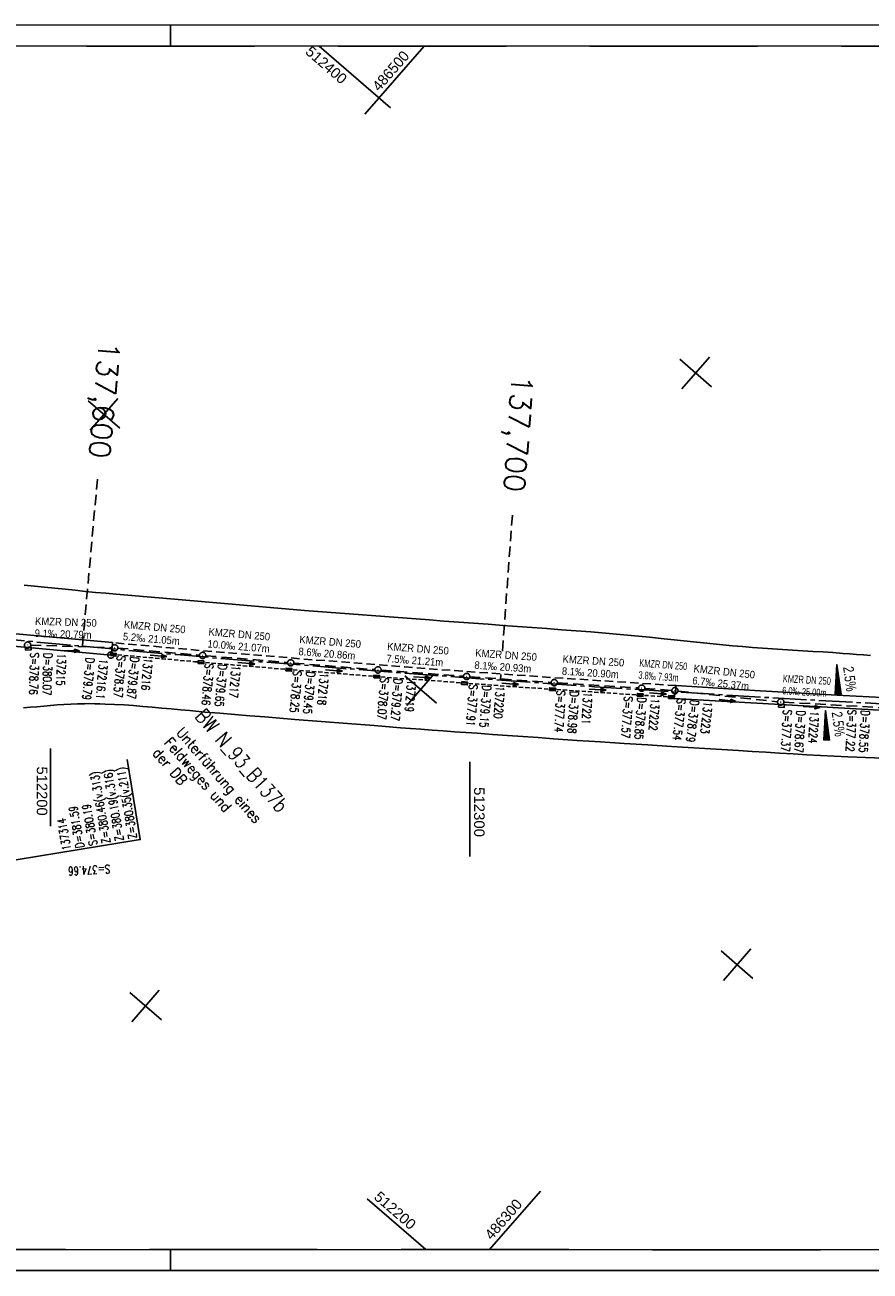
# Model space of a CAD drawing. Header units: millimetres. Extents: x 4512019 to 4513154, y 5486513 to 5486810.
# Tile 2 of 6: x 4512194 to 4512395, y 5486513 to 5486810. Entities that reach past the tile are written whole.
import ezdxf
from ezdxf.enums import TextEntityAlignment as Align

# ---------------------------------------------------------------- set-up
doc = ezdxf.new("R2010")
doc.units = ezdxf.units.MM
doc.header["$LTSCALE"] = 10
for name, pattern in [('ACHSE', [5.5, 4, -0.5, 0.5, -0.5]), ('LT00', [0]), ('LT00004', [0.6, 0.4, -0.2]), ('LT11', [0.3, 0.2, -0.1]), ('LT17', [0.15, 0.1, -0.05]), ('STRICHLINIE2', [0.375, 0.25, -0.125])]:
    doc.linetypes.add(name, pattern=pattern)
for name, color, linetype in [('--Ansichtsfenster', 6, 'Continuous'), ('--EK_03-Halt-Pfeil', 4, 'LT00'), ('--EK_03-Halt-Text', 140, 'LT00'), ('--EK_03-Haltung', 7, 'STRICHLINIE2'), ('--EK_03-Schacht-Text', 5, 'LT00'), ('--EK_10-Schacht-Text', 5, 'LT00'), ('--EK_A-TEXT-KILOMETER', 30, 'LT17'), ('--EK_BW-SCHRIFT_B', 20, 'Continuous'), ('--EK_FBR', 2, 'LT00'), ('--EK_SCHLITZRINNE-KATASTER', 182, 'LT17'), ('--Rahmen', 120, 'Continuous'), ('-AX-020', 30, 'ACHSE'), ('MITTELSTREIFEN-Ü_LINIE', 1, 'LT11'), ('QUER_OST', 11, 'LT00'), ('QUER_WEST', 11, 'LT00'), ('V_KA_PRUF', 182, 'LT00'), ('V_P_SK', 182, 'LT00'), ('V_RASTER_76', 121, 'LT00')]:
    doc.layers.add(name, color=color, linetype=linetype)
doc.layers.add('Ausschnitt', color=7, linetype='LT00004', plot=False)
doc.styles.add('Haltungsbeschriftung', font='arial.ttf', dxfattribs={"width": 0.75})
doc.styles.add('Kilometrierung', font='romans.shx')
doc.styles.add('ROMANS', font='ROMANS.shx', dxfattribs={"width": 0.8})
doc.styles.add('schachtbeschriftung', font='romans.shx', dxfattribs={"width": 0.75, "height": 0.2})
doc.styles.get("Standard").update_dxf_attribs({"font": 'arial.ttf'})

# ---------------------------------------------------------------- blocks, each defined once
blk = doc.blocks.new('SYMB0652')
at = {"color": 0, "linetype": 'ByBlock'}
blk.add_lwpolyline([(-0.15, -0.075), (0.15, -0.075), (0.15, 0.075), (-0.15, 0.075), (-0.15, -0.075)], dxfattribs=at)
blk = doc.blocks.new('SYMB0003')
at = {"color": 0, "linetype": 'ByBlock'}
for p, q in [((-0.015712, 0), (0.010166, 0.012015)), ((0, -0.021257), (-0.015712, 0)), ((0.010166, 0.012015), (0, -0.021257))]:
    blk.add_line(p, q, dxfattribs=at)
for points in [[(-0.031395, 0.499013), (-0.093691, 0.491144), (-0.154509, 0.475528), (-0.21289, 0.452414), (-0.267913, 0.422164), (-0.318712, 0.385257), (-0.364484, 0.342274), (-0.404509, 0.293893), (-0.438154, 0.240877), (-0.464888, 0.184062), (-0.484292, 0.124345), (-0.496058, 0.062667), (-0.5, 0)], [(-0.5, 0), (-0.496058, -0.062667), (-0.484292, -0.124345), (-0.464888, -0.184062), (-0.438154, -0.240877), (-0.404509, -0.293893), (-0.364485, -0.342274), (-0.318712, -0.385257), (-0.267914, -0.422164), (-0.21289, -0.452414), (-0.154509, -0.475529), (-0.093691, -0.491144), (-0.031395, -0.499014), (0.031395, -0.499014)], [(0.5, 0), (0.496057, 0.062667), (0.484292, 0.124345), (0.464888, 0.184062), (0.438153, 0.240877), (0.404509, 0.293893), (0.364484, 0.342274), (0.318712, 0.385257), (0.267913, 0.422164), (0.21289, 0.452414), (0.154509, 0.475528), (0.093691, 0.491144), (0.031395, 0.499013), (-0.031395, 0.499013)], [(0.031395, -0.499014), (0.093691, -0.491144), (0.154509, -0.475529), (0.21289, -0.452414), (0.267914, -0.422164), (0.318712, -0.385257), (0.364485, -0.342274), (0.404509, -0.293893), (0.438154, -0.240877), (0.464889, -0.184062), (0.484292, -0.124345), (0.496058, -0.062667), (0.5, 0)]]:
    blk.add_lwpolyline(points, dxfattribs=at)
blk = doc.blocks.new('SYMB0070')
at = {"color": 0, "linetype": 'ByBlock'}
for p, q in [((-0.5, 0), (0.2, 0)), ((0.5, 0), (0.2, 0.1)), ((0.2, 0.1), (0.2, 0)), ((0.468, 0), (0.21, 0.086)), ((0.21, 0.086), (0.21, -0.086)), ((0.21, -0.086), (0.468, 0)), ((0.22, -0.072), (0.437, 0)), ((0.23, -0.058), (0.405, 0)), ((0.24, -0.045), (0.374, 0)), ((0.342, 0), (0.25, 0.031)), ((0.25, 0.031), (0.25, -0.031)), ((0.25, -0.031), (0.342, 0)), ((0.26, -0.017), (0.31, 0)), ((0.27, -0.003), (0.279, 0))]:
    blk.add_line(p, q, dxfattribs=at)
for points in [[(0.2, 0), (0.2, -0.1), (0.5, 0)], [(0.437, 0), (0.22, 0.072), (0.22, -0.072)], [(0.405, 0), (0.23, 0.058), (0.23, -0.058)], [(0.374, 0), (0.24, 0.045), (0.24, -0.045)], [(0.31, 0), (0.26, 0.017), (0.26, -0.017)], [(0.279, 0), (0.27, 0.003), (0.27, -0.003)]]:
    blk.add_lwpolyline(points, dxfattribs=at)

msp = doc.modelspace()

# ---------------------------------------------------------------- linework, layer by layer
at = {"layer": '--Ansichtsfenster', "linetype": 'Continuous'}
msp.add_lwpolyline([(4512043.57, 5486517.71), (4512968.57, 5486517.59), (4512968.61, 5486804.59), (4512043.61, 5486804.71)], close=True, dxfattribs=at)
at = {"layer": '--EK_03-Haltung'}
for p, q in [((4512195.28, 5486661.82), (4512214.56, 5486661.21)), ((4512216.06, 5486661.12), (4512235.53, 5486659.44)), ((4512237.02, 5486659.31), (4512256.52, 5486657.66)), ((4512258.02, 5486657.54), (4512277.32, 5486655.98)), ((4512278.82, 5486655.87), (4512298.47, 5486654.39)), ((4512299.97, 5486654.28), (4512319.36, 5486652.93)), ((4512320.85, 5486652.83), (4512340.22, 5486651.61)), ((4512341.72, 5486651.51), (4512348.13, 5486651.02)), ((4512349.62, 5486650.88), (4512373.36, 5486648.34)), ((4512374.86, 5486648.22), (4512398.32, 5486646.9))]:
    msp.add_line(p, q, dxfattribs=at)
at = {"layer": '--EK_10-Schacht-Text', "flags": 128}
msp.add_lwpolyline([(4512218.29, 5486634.57), (4512221.4, 5486615.44), (4512187.39, 5486609.88)], dxfattribs=at)
at = {"layer": '--EK_A-TEXT-KILOMETER', "ltscale": 2.5}
for p, q in [((4512207.59, 5486661.56), (4512211.18, 5486701.4)), ((4512307.76, 5486660.42), (4512310.16, 5486693.36)), ((4512307.26, 5486653.46), (4512307.35, 5486654.82))]:
    msp.add_line(p, q, dxfattribs=at)
at = {"layer": '--EK_FBR', "color": 2}
for points in [[(4512193.71, 5486676.13), (4512196.15, 5486675.9), (4512198.59, 5486675.65), (4512201.02, 5486675.4), (4512203.46, 5486675.15), (4512205.89, 5486674.9), (4512208.33, 5486674.65), (4512210.76, 5486674.41), (4512213.2, 5486674.18), (4512215.64, 5486673.97), (4512236, 5486672.23), (4512260.56, 5486670.12), (4512290.33, 5486667.83), (4512293.82, 5486667.56), (4512297.32, 5486667.3), (4512300.82, 5486667.05), (4512304.32, 5486666.79)], [(4512214.77, 5486662.42), (4512189.86, 5486664.68), (4512169.9, 5486666.62), (4512155.1, 5486668.07)], [(4512214.45, 5486659.41), (4512189.46, 5486661.7), (4512155.58, 5486664.98), (4512155.39, 5486665)], [(4512413.79, 5486648.53), (4512388.97, 5486649.82), (4512369.25, 5486650.89), (4512349.16, 5486652.18)], [(4512409.65, 5486645.7), (4512399.05, 5486646.27), (4512374.03, 5486647.63), (4512348.62, 5486649.13)]]:
    msp.add_lwpolyline(points, dxfattribs=at)
at = {"layer": '--EK_FBR'}
for points in [[(4512304.32, 5486666.79), (4512307.82, 5486666.54), (4512311.31, 5486666.29), (4512314.81, 5486666.04), (4512318.31, 5486665.78), (4512321.82, 5486665.51), (4512325.32, 5486665.24), (4512328.83, 5486664.96), (4512332.34, 5486664.67), (4512335.84, 5486664.36), (4512339.34, 5486664.05), (4512342.85, 5486663.71), (4512346.35, 5486663.36), (4512348.68, 5486663.12), (4512351, 5486662.87), (4512353.33, 5486662.62), (4512355.66, 5486662.38), (4512357.99, 5486662.13), (4512360.32, 5486661.9), (4512362.64, 5486661.68), (4512364.98, 5486661.47), (4512367.37, 5486661.28), (4512369.76, 5486661.1), (4512372.16, 5486660.94), (4512374.55, 5486660.79), (4512376.95, 5486660.64), (4512379.35, 5486660.49), (4512381.74, 5486660.34), (4512384.14, 5486660.19), (4512386.54, 5486660.03), (4512388.93, 5486659.86), (4512390.58, 5486659.74), (4512392.22, 5486659.62), (4512393.86, 5486659.49), (4512395.51, 5486659.38)], [(4512214.51, 5486659.83), (4512214.58, 5486660.34), (4512214.65, 5486660.85), (4512214.7, 5486661.37), (4512214.74, 5486661.89), (4512214.77, 5486662.42)], [(4512348.61, 5486649.62), (4512348.76, 5486649.86), (4512348.89, 5486650.1), (4512348.99, 5486650.35), (4512349.06, 5486650.63), (4512349.09, 5486650.92), (4512349.11, 5486651.21), (4512349.11, 5486651.51), (4512349.13, 5486651.81), (4512349.14, 5486652), (4512349.16, 5486652.18)], [(4512193.52, 5486646.86), (4512195.14, 5486647), (4512196.75, 5486647.14), (4512198.37, 5486647.28), (4512199.98, 5486647.42), (4512201.6, 5486647.55), (4512203.21, 5486647.66), (4512204.83, 5486647.76), (4512206.44, 5486647.83), (4512208.06, 5486647.86), (4512209.3, 5486647.87), (4512210.54, 5486647.85), (4512211.78, 5486647.82), (4512213.01, 5486647.78), (4512215.27, 5486647.68), (4512217.52, 5486647.55), (4512219.77, 5486647.4), (4512222.02, 5486647.22), (4512224.26, 5486647.03), (4512226.51, 5486646.83), (4512228.76, 5486646.62), (4512231, 5486646.41), (4512233.25, 5486646.2), (4512236.82, 5486645.88), (4512240.39, 5486645.57), (4512243.96, 5486645.27), (4512247.54, 5486644.97), (4512251.11, 5486644.69), (4512254.69, 5486644.4), (4512258.26, 5486644.12), (4512264.55, 5486643.63), (4512270.84, 5486643.13), (4512277.14, 5486642.64), (4512283.43, 5486642.14), (4512285.86, 5486641.95), (4512288.29, 5486641.76), (4512290.97, 5486641.56), (4512293.66, 5486641.36), (4512296.34, 5486641.17), (4512299.02, 5486640.98), (4512301.71, 5486640.8), (4512305.35, 5486640.54), (4512309, 5486640.28), (4512312.64, 5486640.02), (4512316.28, 5486639.76), (4512319.93, 5486639.51), (4512325.55, 5486639.12), (4512331.17, 5486638.75), (4512336.79, 5486638.38), (4512342.41, 5486638.02), (4512348.04, 5486637.67), (4512352.04, 5486637.42), (4512356.04, 5486637.17), (4512360.05, 5486636.93), (4512364.05, 5486636.68), (4512367.31, 5486636.48), (4512370.56, 5486636.27), (4512373.82, 5486636.08), (4512377.08, 5486635.88), (4512380.34, 5486635.7), (4512383.6, 5486635.52), (4512386.85, 5486635.36), (4512390.11, 5486635.21), (4512394.35, 5486635.05), (4512398.59, 5486634.91)]]:
    msp.add_lwpolyline(points, dxfattribs=at)
at = {"layer": '--EK_FBR', "linetype": 'LT11', "flags": 128}
msp.add_lwpolyline([(4512349.16, 5486652.18), (4512319.44, 5486654.11), (4512289.53, 5486656.24), (4512284.49, 5486656.62), (4512259.54, 5486658.58), (4512234.69, 5486660.64), (4512214.77, 5486662.42)], dxfattribs=at)
at = {"layer": '--EK_SCHLITZRINNE-KATASTER', "flags": 128}
msp.add_lwpolyline([(4512348.61, 5486649.38), (4512319.08, 5486651.33), (4512309.11, 5486652), (4512289.27, 5486653.5), (4512284.29, 5486653.82), (4512259.31, 5486655.79), (4512234.4, 5486657.88), (4512214.49, 5486659.66)], dxfattribs=at)
at = {"layer": '--Rahmen'}
for p, q in [((4512018.61, 5486809.72), (4513153.61, 5486809.57)), ((4512228.61, 5486804.69), (4512228.61, 5486809.69)), ((4512228.57, 5486512.69), (4512228.57, 5486517.69)), ((4513153.57, 5486512.57), (4512018.57, 5486512.72))]:
    msp.add_line(p, q, dxfattribs=at)
msp.add_lwpolyline([(4512043.61, 5486804.71), (4512968.61, 5486804.59), (4512968.57, 5486517.59), (4512043.57, 5486517.71)], close=True, dxfattribs=at)
at = {"layer": '-AX-020', "ltscale": 0.2, "flags": 128}
msp.add_lwpolyline([(4512043.59, 5486678.5), (4512062.87, 5486676.35), (4512082.75, 5486674.16), (4512102.63, 5486672.02), (4512122.52, 5486669.92), (4512142.41, 5486667.86), (4512162.31, 5486665.86), (4512182.22, 5486663.93), (4512202.13, 5486662.06), (4512222.05, 5486660.26), (4512230, 5486659.56), (4512249.93, 5486657.87), (4512269.87, 5486656.26), (4512289.81, 5486654.73), (4512309.76, 5486653.28), (4512329.71, 5486651.91), (4512349.67, 5486650.62), (4512369.63, 5486649.41), (4512389.6, 5486648.28), (4512409.57, 5486647.23), (4512429.55, 5486646.26), (4512449.53, 5486645.37), (4512469.51, 5486644.55), (4512489.5, 5486643.82), (4512509.49, 5486643.17), (4512529.48, 5486642.6), (4512549.47, 5486642.11), (4512569.47, 5486641.7), (4512589.47, 5486641.37), (4512609.47, 5486641.11), (4512629.46, 5486640.94), (4512649.46, 5486640.85), (4512669.46, 5486640.84), (4512689.46, 5486640.91), (4512709.46, 5486641.06), (4512729.46, 5486641.29), (4512749.46, 5486641.59), (4512769.46, 5486641.98), (4512789.45, 5486642.45), (4512809.44, 5486643), (4512829.43, 5486643.63), (4512849.42, 5486644.34), (4512869.4, 5486645.12), (4512889.39, 5486645.99), (4512909.36, 5486646.94), (4512929.34, 5486647.97), (4512949.31, 5486649.08), (4512968.59, 5486650.22)], dxfattribs=at)
at = {"layer": 'Ausschnitt', "ltscale": 10}
for points in [[(4512968.61, 5486804.59), (4512043.61, 5486804.71)], [(4512043.57, 5486517.71), (4512968.57, 5486517.59)]]:
    msp.add_lwpolyline(points, dxfattribs=at)
at = {"layer": 'MITTELSTREIFEN-Ü_LINIE', "flags": 128}
msp.add_lwpolyline([(4512349.16, 5486652.18), (4512319.44, 5486654.11), (4512289.53, 5486656.24), (4512284.49, 5486656.62), (4512259.54, 5486658.58), (4512234.69, 5486660.64), (4512214.77, 5486662.42)], dxfattribs=at)
at = {"layer": 'QUER_OST'}
for p, q in [((4512387.44, 5486655.63), (4512387.74, 5486655.61)), ((4512387.7, 5486655.91), (4512387.45, 5486655.93)), ((4512387.47, 5486656.23), (4512387.66, 5486656.22)), ((4512387.62, 5486656.52), (4512387.49, 5486656.53)), ((4512387.51, 5486656.83), (4512387.58, 5486656.82)), ((4512387.54, 5486657.13), (4512387.53, 5486657.13)), ((4512387.24, 5486652.64), (4512388.15, 5486652.58)), ((4512388.11, 5486652.88), (4512387.26, 5486652.94)), ((4512387.28, 5486653.23), (4512388.07, 5486653.18)), ((4512388.03, 5486653.49), (4512387.3, 5486653.53)), ((4512387.32, 5486653.83), (4512387.99, 5486653.79)), ((4512387.95, 5486654.09), (4512387.34, 5486654.13)), ((4512387.36, 5486654.43), (4512387.91, 5486654.4)), ((4512387.87, 5486654.7), (4512387.38, 5486654.73)), ((4512387.4, 5486655.03), (4512387.83, 5486655)), ((4512387.79, 5486655.31), (4512387.42, 5486655.33)), ((4512387.09, 5486650.24), (4512388.48, 5486650.15)), ((4512388.44, 5486650.46), (4512387.11, 5486650.54)), ((4512387.13, 5486650.84), (4512388.4, 5486650.76)), ((4512388.36, 5486651.06), (4512387.15, 5486651.14)), ((4512387.17, 5486651.44), (4512388.32, 5486651.36)), ((4512388.27, 5486651.67), (4512387.19, 5486651.74)), ((4512387.21, 5486652.04), (4512388.23, 5486651.97)), ((4512388.19, 5486652.27), (4512387.23, 5486652.34))]:
    msp.add_line(p, q, dxfattribs=at)
msp.add_lwpolyline([(4512388.49, 5486650.1), (4512387.09, 5486650.19), (4512387.53, 5486657.18), (4512388.49, 5486650.1)], dxfattribs=at)
at = {"layer": 'QUER_WEST'}
for p, q in [((4512385.13, 5486643.73), (4512384.64, 5486643.77)), ((4512384.66, 5486644.07), (4512385.09, 5486644.04)), ((4512385.05, 5486644.34), (4512384.68, 5486644.36)), ((4512384.7, 5486644.66), (4512385.01, 5486644.64)), ((4512384.97, 5486644.95), (4512384.72, 5486644.96)), ((4512384.74, 5486645.26), (4512384.93, 5486645.25)), ((4512384.89, 5486645.55), (4512384.76, 5486645.56)), ((4512384.78, 5486645.86), (4512384.85, 5486645.86)), ((4512384.8, 5486646.16), (4512384.79, 5486646.16)), ((4512385.54, 5486640.7), (4512384.45, 5486640.77)), ((4512384.47, 5486641.07), (4512385.5, 5486641.01)), ((4512385.46, 5486641.31), (4512384.49, 5486641.37)), ((4512384.51, 5486641.67), (4512385.42, 5486641.61)), ((4512385.38, 5486641.92), (4512384.53, 5486641.97)), ((4512384.55, 5486642.27), (4512385.34, 5486642.22)), ((4512385.3, 5486642.52), (4512384.57, 5486642.57)), ((4512384.59, 5486642.87), (4512385.25, 5486642.83)), ((4512385.21, 5486643.13), (4512384.61, 5486643.17)), ((4512384.62, 5486643.47), (4512385.17, 5486643.43)), ((4512384.36, 5486639.27), (4512385.75, 5486639.19)), ((4512385.7, 5486639.49), (4512384.38, 5486639.57)), ((4512384.4, 5486639.87), (4512385.66, 5486639.79)), ((4512385.62, 5486640.1), (4512384.42, 5486640.17)), ((4512384.43, 5486640.47), (4512385.58, 5486640.4))]:
    msp.add_line(p, q, dxfattribs=at)
msp.add_lwpolyline([(4512385.75, 5486639.14), (4512384.36, 5486639.22), (4512384.8, 5486646.21), (4512385.75, 5486639.14)], dxfattribs=at)
at = {"layer": 'V_RASTER_76'}
for p, q in [((4512281.1, 5486789.91), (4512264.09, 5486804.68)), ((4512289.08, 5486804.68), (4512274.95, 5486788.42)), ((4512357.59, 5486723.45), (4512350.05, 5486730.01)), ((4512350.54, 5486722.95), (4512357.1, 5486730.5)), ((4512208.97, 5486720.1), (4512216.52, 5486713.54)), ((4512216.03, 5486720.6), (4512209.47, 5486713.05)), ((4512284.46, 5486654.52), (4512292.01, 5486647.96)), ((4512284.96, 5486647.46), (4512291.51, 5486655.01)), ((4512200, 5486618.69), (4512200, 5486637.19)), ((4512300, 5486633.99), (4512300, 5486611.46)), ((4512359.95, 5486588.93), (4512367.5, 5486582.37)), ((4512367, 5486589.43), (4512360.44, 5486581.88)), ((4512226.42, 5486572.47), (4512218.87, 5486579.03)), ((4512219.37, 5486571.98), (4512225.93, 5486579.52)), ((4512316.8, 5486531.64), (4512304.67, 5486517.68)), ((4512289.49, 5486517.68), (4512275.52, 5486529.81))]:
    msp.add_line(p, q, dxfattribs=at)

# ---------------------------------------------------------------- block references
at = {"layer": '--EK_03-Halt-Pfeil'}
for p, xscale, yscale, zscale, rotation in [((4512204.89, 5486660.52), 3.999999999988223, 3.999999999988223, 3.999999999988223, 358.18523952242), ((4512225.71, 5486659.28), 4.000000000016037, 4.000000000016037, 4.000000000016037, 355.0518895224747), ((4512246.69, 5486657.49), 4.00000000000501, 4.00000000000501, 4.00000000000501, 355.1720495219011), ((4512267.59, 5486655.76), 3.999999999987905, 3.999999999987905, 3.999999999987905, 355.3991395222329), ((4512288.57, 5486654.13), 4.000000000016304, 4.000000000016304, 4.000000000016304, 355.7072995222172), ((4512309.59, 5486652.61), 3.999999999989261, 3.999999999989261, 3.999999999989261, 356.0010895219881), ((4512330.47, 5486651.22), 4.000000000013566, 4.000000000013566, 4.000000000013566, 356.3972495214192), ((4512344.85, 5486650.26), 4.000000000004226, 4.000000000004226, 4.000000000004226, 355.6365795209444), ((4512361.39, 5486648.62), 4.000000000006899, 4.000000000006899, 4.000000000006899, 353.8967495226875), ((4512381.5, 5486647.05), 3.999999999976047, 3.999999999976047, 3.999999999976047, 356.7889395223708)]:
    msp.add_blockref('SYMB0070', p, dxfattribs=dict(at, xscale=xscale, yscale=yscale, zscale=zscale, rotation=rotation))
at = {"layer": 'V_KA_PRUF', "xscale": 1.500000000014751, "yscale": 1.500000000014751, "zscale": 1.500000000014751, "rotation": 4.689559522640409}
for p in [(4512194.53, 5486661.84), (4512215.31, 5486661.19), (4512214.38, 5486659.45), (4512236.27, 5486659.37), (4512257.27, 5486657.6), (4512278.07, 5486655.92), (4512299.22, 5486654.34), (4512320.1, 5486652.88), (4512340.97, 5486651.56), (4512348.88, 5486650.96), (4512374.11, 5486648.26)]:
    msp.add_blockref('SYMB0003', p, dxfattribs=at)
at = {"layer": 'V_P_SK'}
for p, xscale, yscale, zscale, rotation in [((4512194.7, 5486660.99), 4.500000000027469, 4.500000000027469, 4.500000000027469, 4.689559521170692), ((4512214.97, 5486659.59), 4.500000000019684, 4.500000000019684, 4.500000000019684, 354.2628352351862), ((4512235.89, 5486657.77), 4.500000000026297, 4.500000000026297, 4.500000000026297, 355.9521236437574), ((4512256.81, 5486655.98), 4.500000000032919, 4.500000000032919, 4.500000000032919, 356.2957127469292), ((4512277.76, 5486654.3), 4.500000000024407, 4.500000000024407, 4.500000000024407, 355.9221542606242), ((4512298.72, 5486652.74), 4.500000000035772, 4.500000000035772, 4.500000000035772, 355.0154595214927), ((4512319.69, 5486651.28), 4.500000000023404, 4.500000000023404, 4.500000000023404, 357.0243725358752), ((4512340.61, 5486649.94), 4.500000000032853, 4.500000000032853, 4.500000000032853, 357.0433510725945), ((4512348.06, 5486649.42), 4.500000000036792, 4.500000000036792, 4.500000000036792, 356.534559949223), ((4512374.29, 5486647.35), 4.500000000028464, 4.500000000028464, 4.500000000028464, 356.065995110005)]:
    msp.add_blockref('SYMB0652', p, dxfattribs=dict(at, xscale=xscale, yscale=yscale, zscale=zscale, rotation=rotation))

# ---------------------------------------------------------------- texts
at = {"layer": '--EK_03-Halt-Text', "style": 'Haltungsbeschriftung'}
for s, rotation, width, p in [('KMZR DN 250', 358.1852, 0.9, (4512196.28, 5486666.67)), ('KMZR DN 250', 355.0519, 0.9, (4512217.45, 5486665.9)), ('9.1‰ 20.79m', 358.1852, 0.9, (4512196.19, 5486663.79)), ('5.2‰ 21.05m', 355.0519, 0.9, (4512217.2, 5486663.03)), ('KMZR DN 250', 355.172, 0.9, (4512237.62, 5486664.15)), ('10.0‰ 21.07m', 355.172, 0.9, (4512237.38, 5486661.28)), ('KMZR DN 250', 355.3991, 0.9, (4512259.29, 5486662.33)), ('KMZR DN 250', 355.7073, 0.9, (4512280.23, 5486660.65)), ('8.6‰ 20.86m', 355.3991, 0.9, (4512259.06, 5486659.46)), ('7.5‰ 21.21m', 355.7073, 0.9, (4512280.02, 5486657.78)), ('KMZR DN 250', 356.0011, 0.9, (4512301.23, 5486659.09)), ('KMZR DN 250', 356.3972, 0.9, (4512322.06, 5486657.64)), ('KMZR DN 250', 355.6366, 0.7, (4512340.35, 5486656.71)), ('8.1‰ 20.93m', 356.0011, 0.9, (4512301.02, 5486656.21)), ('8.1‰ 20.90m', 356.3972, 0.9, (4512321.88, 5486654.77)), ('3.8‰ 7.93m', 355.6366, 0.7, (4512340.13, 5486653.83)), ('KMZR DN 250', 353.8968, 0.9, (4512353.26, 5486655.4)), ('6.7‰ 25.37m', 353.8968, 0.9, (4512352.96, 5486652.53)), ('KMZR DN 250', 356.7889, 0.7, (4512374.6, 5486652.98)), ('6.0‰ 25.00m', 356.7889, 0.7, (4512374.43, 5486650.1))]:
    msp.add_text(s, height=1.8, rotation=rotation, dxfattribs=dict(at, width=width)).set_placement(p)
at = {"layer": '--EK_03-Schacht-Text', "style": 'schachtbeschriftung', "width": 0.75}
for s, rotation, p in [('S=378.76', 268.1852, (4512195.22, 5486660.07)), ('D=380.07', 268.1852, (4512198.42, 5486659.97)), ('137215', 268.1852, (4512201.62, 5486659.87)), ('D=379.79', 265.0519, (4512208.46, 5486658.88)), ('137216.1', 265.0519, (4512211.65, 5486658.6)), ('S=378.57', 265.0519, (4512215.9, 5486659.38)), ('D=379.87', 265.0519, (4512219.09, 5486659.1)), ('137216', 265.0519, (4512222.28, 5486658.83)), ('S=378.46', 265.172, (4512236.88, 5486657.56)), ('D=379.65', 265.172, (4512240.06, 5486657.29)), ('137217', 265.172, (4512243.25, 5486657.03)), ('S=378.25', 265.3991, (4512257.88, 5486655.79)), ('D=379.45', 265.3991, (4512261.07, 5486655.54)), ('137218', 265.3991, (4512264.26, 5486655.28)), ('S=378.07', 265.7073, (4512278.68, 5486654.12)), ('D=379.27', 265.7073, (4512281.88, 5486653.88)), ('137219', 265.7073, (4512285.07, 5486653.64)), ('S=377.91', 266.0011, (4512299.85, 5486652.54)), ('D=379.15', 266.0011, (4512303.04, 5486652.31)), ('137220', 266.0011, (4512306.23, 5486652.09)), ('S=377.74', 266.3972, (4512320.74, 5486651.08)), ('D=378.98', 266.3972, (4512323.94, 5486650.88)), ('137221', 266.3972, (4512327.13, 5486650.68)), ('S=377.57', 265.6366, (4512336.83, 5486649.69)), ('D=378.85', 265.6366, (4512340.02, 5486649.45)), ('137222', 265.6366, (4512343.21, 5486649.2)), ('S=377.54', 263.8968, (4512349.44, 5486649.14)), ('D=378.79', 263.8968, (4512352.62, 5486648.8)), ('137223', 263.8968, (4512355.8, 5486648.46)), ('S=377.37', 266.7889, (4512374.76, 5486646.47)), ('D=378.67', 266.7889, (4512377.95, 5486646.29)), ('137224', 266.7889, (4512381.15, 5486646.11)), ('S=377.22', 267.1633, (4512390.12, 5486646.47)), ('D=378.55', 267.1633, (4512393.31, 5486646.31)), ('S=374.66', 183.1155, (4512214.18, 5486609.44))]:
    msp.add_text(s, height=2, rotation=rotation, dxfattribs=at).set_placement(p)
at = {"layer": '--EK_10-Schacht-Text', "style": 'schachtbeschriftung', "width": 0.75}
for s, p in [('Z=380.46(v.313)', (4512214.34, 5486614.74)), ('Z=380.19(v.316)', (4512217.49, 5486615.28)), ('Z=380.35(v.211)', (4512220.65, 5486615.82)), ('D=381.59', (4512208.03, 5486613.66)), ('S=380.19', (4512211.19, 5486614.2)), ('137314', (4512204.88, 5486613.11))]:
    msp.add_text(s, height=2, rotation=99.7478, dxfattribs=at).set_placement(p)
at = {"layer": '--EK_A-TEXT-KILOMETER', "style": 'Kilometrierung'}
for s, rotation, p in [('137,600', 264.9925, (4512211.63, 5486706.38)), ('137,700', 265.9432, (4512310.52, 5486698.35))]:
    msp.add_text(s, height=5, rotation=rotation, dxfattribs=at).set_placement(p, align=Align.MIDDLE_RIGHT)
at = {"layer": '--EK_BW-SCHRIFT_B', "style": 'ROMANS'}
for s, height, width, p in [('BW N_93_B137b', 3.5, 0.8, (4512234.26, 5486644.68)), ('Unterführung eines', 2.5, 0.9, (4512229.77, 5486640.91)), ('Feldweges und', 2.5, 0.9, (4512226.94, 5486638.46)), ('der DB', 2.5, 0.9, (4512224.12, 5486636))]:
    msp.add_text(s, height=height, rotation=310.9661, dxfattribs=dict(at, width=width)).set_placement(p)
at = {"layer": 'QUER_OST', "width": 0.75}
msp.add_text('2.5%', height=2.5, rotation=277.6607, dxfattribs=at).set_placement((4512388.97, 5486656.56))
at = {"layer": 'QUER_WEST', "width": 0.75}
msp.add_text('2.5%', height=2.5, rotation=277.6842, dxfattribs=at).set_placement((4512386.25, 5486645.8))
at = {"layer": 'V_RASTER_76'}
for s, rotation, width, p in [(' 512400', 319.0141, 0.994, (4512259.85, 5486803.65)), (' 486500', 49.0141, 0.965, (4512277.76, 5486792.98)), (' 512200', 269.9987, 1.006, (4512196.73, 5486633.86)), (' 512300', 269.9987, 1.021, (4512301, 5486628.96)), (' 512200', 319.0141, 1.006, (4512276.18, 5486530.57)), (' 486300', 49.0141, 0.976, (4512304.57, 5486519.09))]:
    msp.add_text(s, height=2.5, rotation=rotation, dxfattribs=dict(at, width=width)).set_placement(p)

doc.saveas('drawing.dxf')
